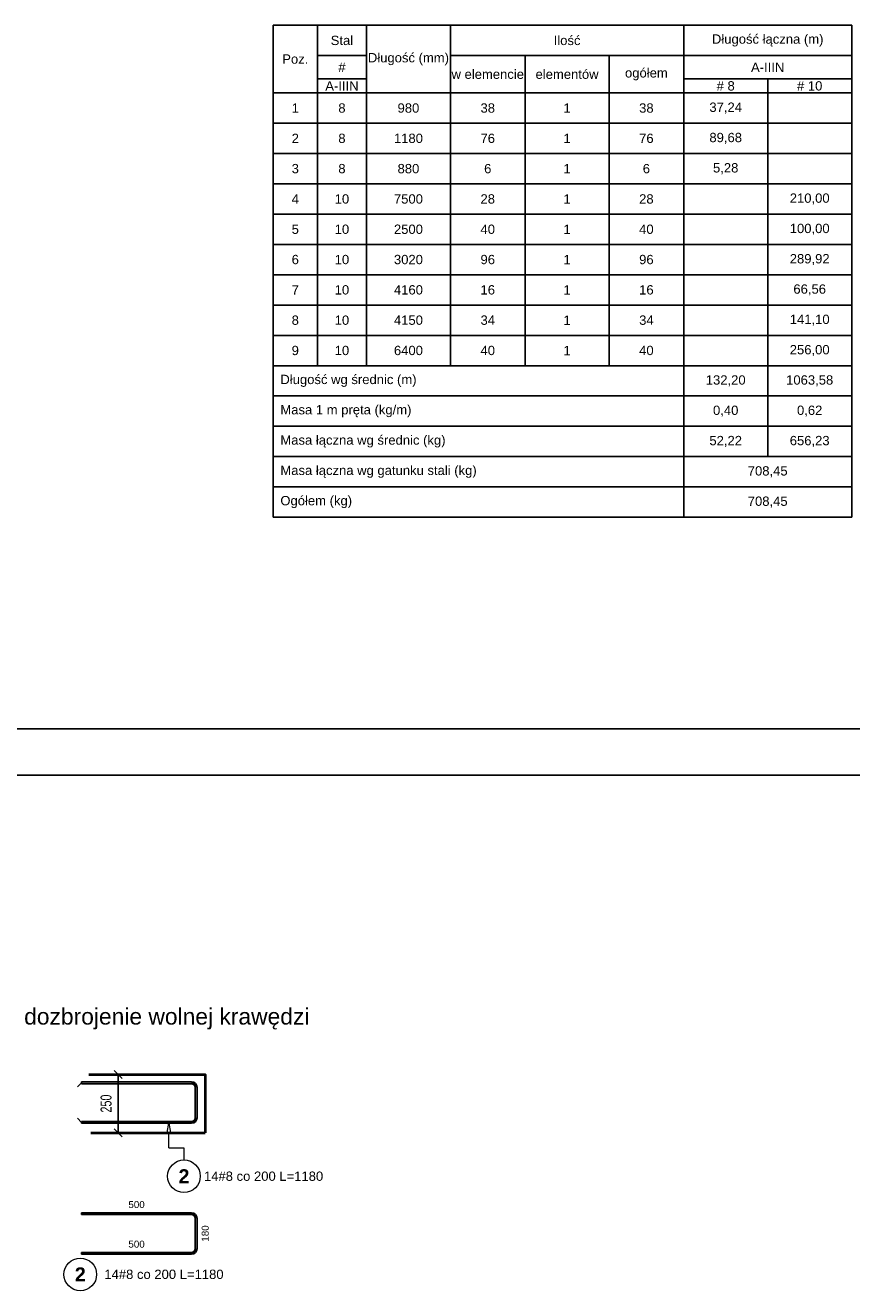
# Model space of a CAD drawing. Extents: x -1474 to 392745, y -90813 to 75879.
# Tile 9 of 9: x 389203 to 392745, y -86164 to -80736. Entities that reach past the tile are written whole.
import ezdxf

# ---------------------------------------------------------------- set-up
doc = ezdxf.new("R2010")
doc.units = 0
doc.header["$LTSCALE"] = 10
doc.header["$MEASUREMENT"] = 0
for name, color, linetype, lineweight in [('P-Opis', 1, 'Continuous', 18), ('P-Wymiar', 254, 'Continuous', 9), ('RCAD_deskowanie', 3, 'Continuous', 40)]:
    doc.layers.add(name, color=color, linetype=linetype, lineweight=lineweight)
for name, color, linetype in [('RCAD_kształt pręta', 7, 'Continuous'), ('RCAD_opis kształtu pręta', 7, 'Continuous'), ('RCAD_pręt wyrzucony', 130, 'Continuous'), ('RCAD_tabele zbrojenia', 7, 'Continuous')]:
    doc.layers.add(name, color=color, linetype=linetype)
doc.styles.add('_Fd Opis', font='arial.ttf')
doc.styles.add('ROMANS', font='arial.ttf', dxfattribs={"width": 0.7})
doc.styles.add('style1', font='arial.ttf')
doc.styles.add('style2', font='arial.ttf', dxfattribs={"height": 40})
doc.styles.add('style3', font='arialbd.ttf')
doc.dimstyles.new('A25', dxfattribs={"dimscale": 27, "dimtxt": 1.75, "dimasz": 0.05, "dimexe": 0, "dimexo": 0, "dimgap": 1, "dimtad": 1, "dimdec": 4, "dimrnd": 1, "dimdsep": 46, "dimtxsty": 'ROMANS', "dimblk": '[[[[[[[[', "dimcen": 2, "dimdle": 2, "dimse1": 1, "dimse2": 1, "dimclrd": 256, "dimclrt": 1, "dimadec": 0, "dimazin": 0, "dimtfac": 1, "dimtdec": 4, "dimtix": 1, "dimtmove": 2, "dimatfit": 3, "dimldrblk": '[[[[[[[[', "dimfxl": 0, "dimtvp": 0.6, "dimtolj": 1, "dimlwd": -1, "dimarcsym": 0})

# ---------------------------------------------------------------- blocks, each defined once
blk = doc.blocks.new('[[[[[[[[')
at = {"layer": 'P-Wymiar'}
for p, q in [((-12.7, -12.7), (12.7, 12.7)), ((0, 0), (-4.6, 0)), ((0, 18), (0, -18))]:
    blk.add_line(p, q, dxfattribs=at)
blk = doc.blocks.new('*D146')
at = {"layer": 'Defpoints', "color": 0, "transparency": 16777216}
for p in [(389600.2, -85235.9), (389634.5, -85235.9), (389634.5, -85485.9)]:
    blk.add_point(p, dxfattribs=at)
at = {"layer": 'RCAD_opis kształtu pręta', "transparency": 16777216}
blk.add_line((389600.2, -85484.5), (389600.2, -85237.2), dxfattribs=at)
at = {"layer": 'RCAD_opis kształtu pręta', "transparency": 16777216, "xscale": 1.35, "yscale": 1.35, "zscale": 1.35}
for p, rotation in [((389600.2, -85235.9), 90), ((389600.2, -85485.9), 270)]:
    blk.add_blockref('[[[[[[[[', p, dxfattribs=dict(at, rotation=rotation))
at = {"layer": 'RCAD_opis kształtu pręta', "color": 1, "transparency": 16777216, "insert": (389549, -85360.9), "char_height": 47.25, "attachment_point": 5, "rotation": 90, "style": 'ROMANS', "bg_fill": 3, "box_fill_scale": 1.25, "bg_fill_color": 256, "bg_fill_true_color": 13158600, "bg_fill_transparency": 0}
blk.add_mtext('\\A1;250', dxfattribs=at)

msp = doc.modelspace()

# ---------------------------------------------------------------- hatches: boundary and pattern name
at = {"layer": 'RCAD_kształt pręta'}
h = msp.add_hatch(color=4, dxfattribs=at)
edge = h.paths.add_edge_path(flags=0)
edge.add_line((389939.02849, -85291.93368), (389931.02849, -85291.93368))
edge.add_arc((389915.02849, -85291.93368), 16, 0, 90)
edge.add_line((389915.02849, -85275.93368), (389915.02849, -85267.93368))
edge.add_arc((389915.02849, -85291.93368), 24, 360, 450, ccw=False)
msp.add_hatch(color=4, dxfattribs=at).paths.add_polyline_path([(389931.02849, -85291.93368), (389939.02849, -85291.93368), (389939.02849, -85421.6314), (389931.02849, -85421.6314)], flags=0)
h = msp.add_hatch(color=4, dxfattribs=at)
edge = h.paths.add_edge_path(flags=0)
edge.add_line((389915.02849, -85445.6314), (389915.02849, -85437.6314))
edge.add_arc((389915.02849, -85421.6314), 16, -90, 0)
edge.add_line((389931.02849, -85421.6314), (389939.02849, -85421.6314))
edge.add_arc((389915.02849, -85421.6314), 24, 270, 360, ccw=False)
at = {"layer": 'RCAD_pręt wyrzucony'}
for points in [[(389444.02849, -85837.41057), (389444.02849, -85829.41057), (389915.02849, -85829.41057), (389915.02849, -85837.41057)], [(389931.02849, -85853.41057), (389939.02849, -85853.41057), (389939.02849, -85983.1083), (389931.02849, -85983.1083)], [(389915.02849, -85999.1083), (389915.02849, -86007.1083), (389444.02849, -86007.1083), (389444.02849, -85999.1083)]]:
    msp.add_hatch(color=4, dxfattribs=at).paths.add_polyline_path(points, flags=0)
h = msp.add_hatch(color=4, dxfattribs=at)
edge = h.paths.add_edge_path(flags=0)
edge.add_line((389939.02849, -85853.41057), (389931.02849, -85853.41057))
edge.add_arc((389915.02849, -85853.41057), 16, 0, 90)
edge.add_line((389915.02849, -85837.41057), (389915.02849, -85829.41057))
edge.add_arc((389915.02849, -85853.41057), 24, 360, 450, ccw=False)
h = msp.add_hatch(color=4, dxfattribs=at)
edge = h.paths.add_edge_path(flags=0)
edge.add_line((389915.02849, -86007.1083), (389915.02849, -85999.1083))
edge.add_arc((389915.02849, -85983.1083), 16, -90, 0)
edge.add_line((389931.02849, -85983.1083), (389939.02849, -85983.1083))
edge.add_arc((389915.02849, -85983.1083), 24, 270, 360, ccw=False)

# ---------------------------------------------------------------- linework, layer by layer
at = {"layer": 'Defpoints', "color": 21}
for p in [(240787.61674, -83752.93326), (233908.73882, -83752.93326), (247163.76286, -83752.93326), (240284.88493, -83752.93326), (278667.88915, -83752.93326), (271789.01122, -83752.93326), (285044.03526, -83752.93326), (278165.15734, -83752.93326), (240841.65043, -83952.93326), (233962.7725, -83952.93326), (247217.79654, -83952.93326), (240338.91861, -83952.93326), (278721.92283, -83952.93326), (271843.0449, -83952.93326), (285098.06894, -83952.93326), (278219.19102, -83952.93326)]:
    msp.add_xline(p, (1, 0), dxfattribs=at)
at = {"layer": 'RCAD_deskowanie'}
for points in [[(389475.06494, -85235.85886), (389974.08275, -85235.85886), (389974.08275, -85485.85886)], [(389484.18059, -85485.85886), (389974.08275, -85485.85886)]]:
    msp.add_lwpolyline(points, dxfattribs=at)
at = {"layer": 'RCAD_kształt pręta', "color": 4}
for p, q in [((389444.02849, -85267.93368), (389444.02849, -85275.93368)), ((389931.02849, -85291.93368), (389931.02849, -85421.6314)), ((389939.02849, -85291.93368), (389939.02849, -85421.6314)), ((389444.02849, -85445.6314), (389444.02849, -85437.6314))]:
    msp.add_line(p, q, dxfattribs=at)
at = {"layer": 'RCAD_kształt pręta', "color": 2, "lineweight": 5}
for p, q in [((389444.02849, -85271.93368), (389426.52849, -85289.43368)), ((389444.02849, -85441.6314), (389426.52849, -85424.1314))]:
    msp.add_line(p, q, dxfattribs=at)
at = {"layer": 'RCAD_kształt pręta', "color": 4}
for centre, radius, start, end in [((389915.02849, -85291.93368), 24, 360, 90), ((389915.02849, -85291.93368), 16, 0, 90), ((389915.02849, -85421.6314), 16, 270, 360), ((389915.02849, -85421.6314), 24, 270, 0)]:
    msp.add_arc(centre, radius, start, end, dxfattribs=at)
at = {"layer": 'RCAD_opis kształtu pręta', "color": 8, "lineweight": 0}
for p, q in [((389811.20568, -85485.6314), (389817.87235, -85445.6314)), ((389811.20568, -85485.6314), (389824.53901, -85485.6314)), ((389817.87235, -85445.6314), (389824.53901, -85485.6314)), ((389817.87235, -85550.16859), (389817.87235, -85485.6314)), ((389817.87235, -85550.16859), (389882.87235, -85550.16859)), ((389882.87235, -85550.16859), (389882.87235, -85602.7066))]:
    msp.add_line(p, q, dxfattribs=at)
msp.add_circle((389882.87235, -85672.7066), 70, dxfattribs=at)
at = {"layer": 'RCAD_pręt wyrzucony', "color": 4}
for p, q in [((389444.02849, -85829.41057), (389915.02849, -85829.41057)), ((389444.02849, -85829.41057), (389444.02849, -85837.41057)), ((389444.02849, -85837.41057), (389915.02849, -85837.41057)), ((389931.02849, -85853.41057), (389931.02849, -85983.1083)), ((389939.02849, -85853.41057), (389939.02849, -85983.1083)), ((389915.02849, -85999.1083), (389444.02849, -85999.1083)), ((389444.02849, -86007.1083), (389444.02849, -85999.1083)), ((389915.02849, -86007.1083), (389444.02849, -86007.1083))]:
    msp.add_line(p, q, dxfattribs=at)
at = {"layer": 'RCAD_pręt wyrzucony', "color": 8, "lineweight": 0}
msp.add_circle((389438.40977, -86093.58628), 70, dxfattribs=at)
at = {"layer": 'RCAD_pręt wyrzucony', "color": 4}
for centre, radius, start, end in [((389915.02849, -85853.41057), 24, 360, 90), ((389915.02849, -85853.41057), 16, 0, 90), ((389915.02849, -85983.1083), 16, 270, 360), ((389915.02849, -85983.1083), 24, 270, 0)]:
    msp.add_arc(centre, radius, start, end, dxfattribs=at)
at = {"layer": 'RCAD_tabele zbrojenia', "color": 242}
for p, q in [((390264.96005, -80735.73019), (392744.96005, -80735.73019)), ((390264.96005, -82845.73019), (390264.96005, -80735.73019)), ((390264.96005, -80735.73019), (390454.96005, -80735.73019)), ((390264.96005, -81025.73019), (390264.96005, -80735.73019)), ((390454.96005, -80735.73019), (390454.96005, -81025.73019)), ((390454.96005, -80735.73019), (390664.96005, -80735.73019)), ((390454.96005, -80865.73019), (390454.96005, -80735.73019)), ((390664.96005, -80735.73019), (391024.96005, -80735.73019)), ((390664.96005, -81025.73019), (390664.96005, -80735.73019)), ((390664.96005, -80735.73019), (390664.96005, -80865.73019)), ((391024.96005, -80735.73019), (391024.96005, -81025.73019)), ((391024.96005, -80735.73019), (392024.96005, -80735.73019)), ((391024.96005, -80865.73019), (391024.96005, -80735.73019)), ((392024.96005, -80735.73019), (392024.96005, -80865.73019)), ((392024.96005, -80735.73019), (392744.96005, -80735.73019)), ((392024.96005, -80865.73019), (392024.96005, -80735.73019)), ((392744.96005, -80735.73019), (392744.96005, -82845.73019)), ((392744.96005, -80735.73019), (392744.96005, -80865.73019)), ((390664.96005, -80865.73019), (390454.96005, -80865.73019)), ((390454.96005, -80865.73019), (390664.96005, -80865.73019)), ((390454.96005, -80965.73019), (390454.96005, -80865.73019)), ((390664.96005, -80865.73019), (390664.96005, -80965.73019)), ((392024.96005, -80865.73019), (391024.96005, -80865.73019)), ((391024.96005, -80865.73019), (391344.96005, -80865.73019)), ((391024.96005, -81025.73019), (391024.96005, -80865.73019)), ((391344.96005, -80865.73019), (391704.96005, -80865.73019)), ((391344.96005, -81025.73019), (391344.96005, -80865.73019)), ((391344.96005, -80865.73019), (391344.96005, -81025.73019)), ((391704.96005, -80865.73019), (392024.96005, -80865.73019)), ((391704.96005, -81025.73019), (391704.96005, -80865.73019)), ((391704.96005, -80865.73019), (391704.96005, -81025.73019)), ((392024.96005, -80865.73019), (392024.96005, -81025.73019)), ((392744.96005, -80865.73019), (392024.96005, -80865.73019)), ((392024.96005, -80865.73019), (392744.96005, -80865.73019)), ((392024.96005, -80965.73019), (392024.96005, -80865.73019)), ((392744.96005, -80865.73019), (392744.96005, -80965.73019)), ((390664.96005, -80965.73019), (390454.96005, -80965.73019)), ((390454.96005, -80965.73019), (390664.96005, -80965.73019)), ((390454.96005, -81025.73019), (390454.96005, -80965.73019)), ((390664.96005, -80965.73019), (390664.96005, -81025.73019)), ((392744.96005, -80965.73019), (392024.96005, -80965.73019)), ((392024.96005, -80965.73019), (392384.96005, -80965.73019)), ((392024.96005, -81025.73019), (392024.96005, -80965.73019)), ((392384.96005, -80965.73019), (392384.96005, -81025.73019)), ((392384.96005, -80965.73019), (392744.96005, -80965.73019)), ((392384.96005, -81025.73019), (392384.96005, -80965.73019)), ((392744.96005, -80965.73019), (392744.96005, -81025.73019)), ((390454.96005, -81025.73019), (390264.96005, -81025.73019)), ((390264.96005, -81025.73019), (390454.96005, -81025.73019)), ((390264.96005, -81155.73019), (390264.96005, -81025.73019)), ((390664.96005, -81025.73019), (390454.96005, -81025.73019)), ((390454.96005, -81025.73019), (390454.96005, -81155.73019)), ((390454.96005, -81025.73019), (390664.96005, -81025.73019)), ((390454.96005, -81155.73019), (390454.96005, -81025.73019)), ((391024.96005, -81025.73019), (390664.96005, -81025.73019)), ((390664.96005, -81025.73019), (390664.96005, -81155.73019)), ((390664.96005, -81025.73019), (391024.96005, -81025.73019)), ((390664.96005, -81155.73019), (390664.96005, -81025.73019)), ((391344.96005, -81025.73019), (391024.96005, -81025.73019)), ((391024.96005, -81025.73019), (391024.96005, -81155.73019)), ((391024.96005, -81025.73019), (391344.96005, -81025.73019)), ((391024.96005, -81155.73019), (391024.96005, -81025.73019)), ((391704.96005, -81025.73019), (391344.96005, -81025.73019)), ((391344.96005, -81025.73019), (391344.96005, -81155.73019)), ((391344.96005, -81025.73019), (391704.96005, -81025.73019)), ((391344.96005, -81155.73019), (391344.96005, -81025.73019)), ((392024.96005, -81025.73019), (391704.96005, -81025.73019)), ((391704.96005, -81025.73019), (391704.96005, -81155.73019)), ((391704.96005, -81025.73019), (392024.96005, -81025.73019)), ((391704.96005, -81155.73019), (391704.96005, -81025.73019)), ((392384.96005, -81025.73019), (392024.96005, -81025.73019)), ((392024.96005, -81025.73019), (392024.96005, -81155.73019)), ((392024.96005, -81025.73019), (392384.96005, -81025.73019)), ((392024.96005, -81155.73019), (392024.96005, -81025.73019)), ((392744.96005, -81025.73019), (392384.96005, -81025.73019)), ((392384.96005, -81025.73019), (392384.96005, -81155.73019)), ((392384.96005, -81025.73019), (392744.96005, -81025.73019)), ((392384.96005, -81155.73019), (392384.96005, -81025.73019)), ((392744.96005, -81025.73019), (392744.96005, -81155.73019)), ((390454.96005, -81155.73019), (390264.96005, -81155.73019)), ((390264.96005, -81155.73019), (390454.96005, -81155.73019)), ((390264.96005, -81285.73019), (390264.96005, -81155.73019)), ((390664.96005, -81155.73019), (390454.96005, -81155.73019)), ((390454.96005, -81155.73019), (390454.96005, -81285.73019)), ((390454.96005, -81155.73019), (390664.96005, -81155.73019)), ((390454.96005, -81285.73019), (390454.96005, -81155.73019)), ((391024.96005, -81155.73019), (390664.96005, -81155.73019)), ((390664.96005, -81155.73019), (390664.96005, -81285.73019)), ((390664.96005, -81155.73019), (391024.96005, -81155.73019)), ((390664.96005, -81285.73019), (390664.96005, -81155.73019)), ((391344.96005, -81155.73019), (391024.96005, -81155.73019)), ((391024.96005, -81155.73019), (391024.96005, -81285.73019)), ((391024.96005, -81155.73019), (391344.96005, -81155.73019)), ((391024.96005, -81285.73019), (391024.96005, -81155.73019)), ((391704.96005, -81155.73019), (391344.96005, -81155.73019)), ((391344.96005, -81155.73019), (391344.96005, -81285.73019)), ((391344.96005, -81155.73019), (391704.96005, -81155.73019)), ((391344.96005, -81285.73019), (391344.96005, -81155.73019)), ((392024.96005, -81155.73019), (391704.96005, -81155.73019)), ((391704.96005, -81155.73019), (391704.96005, -81285.73019)), ((391704.96005, -81155.73019), (392024.96005, -81155.73019)), ((391704.96005, -81285.73019), (391704.96005, -81155.73019)), ((392384.96005, -81155.73019), (392024.96005, -81155.73019)), ((392024.96005, -81155.73019), (392024.96005, -81285.73019)), ((392024.96005, -81155.73019), (392384.96005, -81155.73019)), ((392024.96005, -81285.73019), (392024.96005, -81155.73019)), ((392744.96005, -81155.73019), (392384.96005, -81155.73019)), ((392384.96005, -81155.73019), (392384.96005, -81285.73019)), ((392384.96005, -81155.73019), (392744.96005, -81155.73019)), ((392384.96005, -81285.73019), (392384.96005, -81155.73019)), ((392744.96005, -81155.73019), (392744.96005, -81285.73019)), ((390454.96005, -81285.73019), (390264.96005, -81285.73019)), ((390264.96005, -81285.73019), (390454.96005, -81285.73019)), ((390264.96005, -81415.73019), (390264.96005, -81285.73019)), ((390664.96005, -81285.73019), (390454.96005, -81285.73019)), ((390454.96005, -81285.73019), (390454.96005, -81415.73019)), ((390454.96005, -81285.73019), (390664.96005, -81285.73019)), ((390454.96005, -81415.73019), (390454.96005, -81285.73019)), ((391024.96005, -81285.73019), (390664.96005, -81285.73019)), ((390664.96005, -81285.73019), (390664.96005, -81415.73019)), ((390664.96005, -81285.73019), (391024.96005, -81285.73019)), ((390664.96005, -81415.73019), (390664.96005, -81285.73019)), ((391344.96005, -81285.73019), (391024.96005, -81285.73019)), ((391024.96005, -81285.73019), (391024.96005, -81415.73019)), ((391024.96005, -81285.73019), (391344.96005, -81285.73019)), ((391024.96005, -81415.73019), (391024.96005, -81285.73019)), ((391704.96005, -81285.73019), (391344.96005, -81285.73019)), ((391344.96005, -81285.73019), (391344.96005, -81415.73019)), ((391344.96005, -81285.73019), (391704.96005, -81285.73019)), ((391344.96005, -81415.73019), (391344.96005, -81285.73019)), ((392024.96005, -81285.73019), (391704.96005, -81285.73019)), ((391704.96005, -81285.73019), (391704.96005, -81415.73019)), ((391704.96005, -81285.73019), (392024.96005, -81285.73019)), ((391704.96005, -81415.73019), (391704.96005, -81285.73019)), ((392384.96005, -81285.73019), (392024.96005, -81285.73019)), ((392024.96005, -81285.73019), (392024.96005, -81415.73019)), ((392024.96005, -81285.73019), (392384.96005, -81285.73019)), ((392024.96005, -81415.73019), (392024.96005, -81285.73019)), ((392744.96005, -81285.73019), (392384.96005, -81285.73019)), ((392384.96005, -81285.73019), (392384.96005, -81415.73019)), ((392384.96005, -81285.73019), (392744.96005, -81285.73019)), ((392384.96005, -81415.73019), (392384.96005, -81285.73019)), ((392744.96005, -81285.73019), (392744.96005, -81415.73019)), ((390454.96005, -81415.73019), (390264.96005, -81415.73019)), ((390264.96005, -81415.73019), (390454.96005, -81415.73019)), ((390264.96005, -81545.73019), (390264.96005, -81415.73019)), ((390664.96005, -81415.73019), (390454.96005, -81415.73019)), ((390454.96005, -81415.73019), (390454.96005, -81545.73019)), ((390454.96005, -81415.73019), (390664.96005, -81415.73019)), ((390454.96005, -81545.73019), (390454.96005, -81415.73019)), ((391024.96005, -81415.73019), (390664.96005, -81415.73019)), ((390664.96005, -81415.73019), (390664.96005, -81545.73019)), ((390664.96005, -81415.73019), (391024.96005, -81415.73019)), ((390664.96005, -81545.73019), (390664.96005, -81415.73019)), ((391344.96005, -81415.73019), (391024.96005, -81415.73019)), ((391024.96005, -81415.73019), (391024.96005, -81545.73019)), ((391024.96005, -81415.73019), (391344.96005, -81415.73019)), ((391024.96005, -81545.73019), (391024.96005, -81415.73019)), ((391704.96005, -81415.73019), (391344.96005, -81415.73019)), ((391344.96005, -81415.73019), (391344.96005, -81545.73019)), ((391344.96005, -81415.73019), (391704.96005, -81415.73019)), ((391344.96005, -81545.73019), (391344.96005, -81415.73019)), ((392024.96005, -81415.73019), (391704.96005, -81415.73019)), ((391704.96005, -81415.73019), (391704.96005, -81545.73019)), ((391704.96005, -81415.73019), (392024.96005, -81415.73019)), ((391704.96005, -81545.73019), (391704.96005, -81415.73019)), ((392384.96005, -81415.73019), (392024.96005, -81415.73019)), ((392024.96005, -81415.73019), (392024.96005, -81545.73019)), ((392024.96005, -81415.73019), (392384.96005, -81415.73019)), ((392024.96005, -81545.73019), (392024.96005, -81415.73019)), ((392744.96005, -81415.73019), (392384.96005, -81415.73019)), ((392384.96005, -81415.73019), (392384.96005, -81545.73019)), ((392384.96005, -81415.73019), (392744.96005, -81415.73019)), ((392384.96005, -81545.73019), (392384.96005, -81415.73019)), ((392744.96005, -81415.73019), (392744.96005, -81545.73019)), ((390454.96005, -81545.73019), (390264.96005, -81545.73019)), ((390264.96005, -81545.73019), (390454.96005, -81545.73019)), ((390264.96005, -81675.73019), (390264.96005, -81545.73019)), ((390664.96005, -81545.73019), (390454.96005, -81545.73019)), ((390454.96005, -81545.73019), (390454.96005, -81675.73019)), ((390454.96005, -81545.73019), (390664.96005, -81545.73019)), ((390454.96005, -81675.73019), (390454.96005, -81545.73019)), ((391024.96005, -81545.73019), (390664.96005, -81545.73019)), ((390664.96005, -81545.73019), (390664.96005, -81675.73019)), ((390664.96005, -81545.73019), (391024.96005, -81545.73019)), ((390664.96005, -81675.73019), (390664.96005, -81545.73019)), ((391344.96005, -81545.73019), (391024.96005, -81545.73019)), ((391024.96005, -81545.73019), (391024.96005, -81675.73019)), ((391024.96005, -81545.73019), (391344.96005, -81545.73019)), ((391024.96005, -81675.73019), (391024.96005, -81545.73019)), ((391704.96005, -81545.73019), (391344.96005, -81545.73019)), ((391344.96005, -81545.73019), (391344.96005, -81675.73019)), ((391344.96005, -81545.73019), (391704.96005, -81545.73019)), ((391344.96005, -81675.73019), (391344.96005, -81545.73019)), ((392024.96005, -81545.73019), (391704.96005, -81545.73019)), ((391704.96005, -81545.73019), (391704.96005, -81675.73019)), ((391704.96005, -81545.73019), (392024.96005, -81545.73019)), ((391704.96005, -81675.73019), (391704.96005, -81545.73019)), ((392384.96005, -81545.73019), (392024.96005, -81545.73019)), ((392024.96005, -81545.73019), (392024.96005, -81675.73019)), ((392024.96005, -81545.73019), (392384.96005, -81545.73019)), ((392024.96005, -81675.73019), (392024.96005, -81545.73019)), ((392744.96005, -81545.73019), (392384.96005, -81545.73019)), ((392384.96005, -81545.73019), (392384.96005, -81675.73019)), ((392384.96005, -81545.73019), (392744.96005, -81545.73019)), ((392384.96005, -81675.73019), (392384.96005, -81545.73019)), ((392744.96005, -81545.73019), (392744.96005, -81675.73019)), ((390454.96005, -81675.73019), (390264.96005, -81675.73019)), ((390264.96005, -81675.73019), (390454.96005, -81675.73019)), ((390264.96005, -81805.73019), (390264.96005, -81675.73019)), ((390664.96005, -81675.73019), (390454.96005, -81675.73019)), ((390454.96005, -81675.73019), (390454.96005, -81805.73019)), ((390454.96005, -81675.73019), (390664.96005, -81675.73019)), ((390454.96005, -81805.73019), (390454.96005, -81675.73019)), ((391024.96005, -81675.73019), (390664.96005, -81675.73019)), ((390664.96005, -81675.73019), (390664.96005, -81805.73019)), ((390664.96005, -81675.73019), (391024.96005, -81675.73019)), ((390664.96005, -81805.73019), (390664.96005, -81675.73019)), ((391344.96005, -81675.73019), (391024.96005, -81675.73019)), ((391024.96005, -81675.73019), (391024.96005, -81805.73019)), ((391024.96005, -81675.73019), (391344.96005, -81675.73019)), ((391024.96005, -81805.73019), (391024.96005, -81675.73019)), ((391704.96005, -81675.73019), (391344.96005, -81675.73019)), ((391344.96005, -81675.73019), (391344.96005, -81805.73019)), ((391344.96005, -81675.73019), (391704.96005, -81675.73019)), ((391344.96005, -81805.73019), (391344.96005, -81675.73019)), ((392024.96005, -81675.73019), (391704.96005, -81675.73019)), ((391704.96005, -81675.73019), (391704.96005, -81805.73019)), ((391704.96005, -81675.73019), (392024.96005, -81675.73019)), ((391704.96005, -81805.73019), (391704.96005, -81675.73019)), ((392384.96005, -81675.73019), (392024.96005, -81675.73019)), ((392024.96005, -81675.73019), (392024.96005, -81805.73019)), ((392024.96005, -81675.73019), (392384.96005, -81675.73019)), ((392024.96005, -81805.73019), (392024.96005, -81675.73019)), ((392744.96005, -81675.73019), (392384.96005, -81675.73019)), ((392384.96005, -81675.73019), (392384.96005, -81805.73019)), ((392384.96005, -81675.73019), (392744.96005, -81675.73019)), ((392384.96005, -81805.73019), (392384.96005, -81675.73019)), ((392744.96005, -81675.73019), (392744.96005, -81805.73019)), ((390454.96005, -81805.73019), (390264.96005, -81805.73019)), ((390264.96005, -81805.73019), (390454.96005, -81805.73019)), ((390264.96005, -81935.73019), (390264.96005, -81805.73019)), ((390664.96005, -81805.73019), (390454.96005, -81805.73019)), ((390454.96005, -81805.73019), (390454.96005, -81935.73019)), ((390454.96005, -81805.73019), (390664.96005, -81805.73019)), ((390454.96005, -81935.73019), (390454.96005, -81805.73019)), ((391024.96005, -81805.73019), (390664.96005, -81805.73019)), ((390664.96005, -81805.73019), (390664.96005, -81935.73019)), ((390664.96005, -81805.73019), (391024.96005, -81805.73019)), ((390664.96005, -81935.73019), (390664.96005, -81805.73019)), ((391344.96005, -81805.73019), (391024.96005, -81805.73019)), ((391024.96005, -81805.73019), (391024.96005, -81935.73019)), ((391024.96005, -81805.73019), (391344.96005, -81805.73019)), ((391024.96005, -81935.73019), (391024.96005, -81805.73019)), ((391704.96005, -81805.73019), (391344.96005, -81805.73019)), ((391344.96005, -81805.73019), (391344.96005, -81935.73019)), ((391344.96005, -81805.73019), (391704.96005, -81805.73019)), ((391344.96005, -81935.73019), (391344.96005, -81805.73019)), ((392024.96005, -81805.73019), (391704.96005, -81805.73019)), ((391704.96005, -81805.73019), (391704.96005, -81935.73019)), ((391704.96005, -81805.73019), (392024.96005, -81805.73019)), ((391704.96005, -81935.73019), (391704.96005, -81805.73019)), ((392384.96005, -81805.73019), (392024.96005, -81805.73019)), ((392024.96005, -81805.73019), (392024.96005, -81935.73019)), ((392024.96005, -81805.73019), (392384.96005, -81805.73019)), ((392024.96005, -81935.73019), (392024.96005, -81805.73019)), ((392744.96005, -81805.73019), (392384.96005, -81805.73019)), ((392384.96005, -81805.73019), (392384.96005, -81935.73019)), ((392384.96005, -81805.73019), (392744.96005, -81805.73019)), ((392384.96005, -81935.73019), (392384.96005, -81805.73019)), ((392744.96005, -81805.73019), (392744.96005, -81935.73019)), ((390454.96005, -81935.73019), (390264.96005, -81935.73019)), ((390264.96005, -81935.73019), (390454.96005, -81935.73019)), ((390264.96005, -82065.73019), (390264.96005, -81935.73019)), ((390664.96005, -81935.73019), (390454.96005, -81935.73019)), ((390454.96005, -81935.73019), (390454.96005, -82065.73019)), ((390454.96005, -81935.73019), (390664.96005, -81935.73019)), ((390454.96005, -82065.73019), (390454.96005, -81935.73019)), ((391024.96005, -81935.73019), (390664.96005, -81935.73019)), ((390664.96005, -81935.73019), (390664.96005, -82065.73019)), ((390664.96005, -81935.73019), (391024.96005, -81935.73019)), ((390664.96005, -82065.73019), (390664.96005, -81935.73019)), ((391344.96005, -81935.73019), (391024.96005, -81935.73019)), ((391024.96005, -81935.73019), (391024.96005, -82065.73019)), ((391024.96005, -81935.73019), (391344.96005, -81935.73019)), ((391024.96005, -82065.73019), (391024.96005, -81935.73019)), ((391704.96005, -81935.73019), (391344.96005, -81935.73019)), ((391344.96005, -81935.73019), (391344.96005, -82065.73019)), ((391344.96005, -81935.73019), (391704.96005, -81935.73019)), ((391344.96005, -82065.73019), (391344.96005, -81935.73019)), ((392024.96005, -81935.73019), (391704.96005, -81935.73019)), ((391704.96005, -81935.73019), (391704.96005, -82065.73019)), ((391704.96005, -81935.73019), (392024.96005, -81935.73019)), ((391704.96005, -82065.73019), (391704.96005, -81935.73019)), ((392384.96005, -81935.73019), (392024.96005, -81935.73019)), ((392024.96005, -81935.73019), (392024.96005, -82065.73019)), ((392024.96005, -81935.73019), (392384.96005, -81935.73019)), ((392024.96005, -82065.73019), (392024.96005, -81935.73019)), ((392744.96005, -81935.73019), (392384.96005, -81935.73019)), ((392384.96005, -81935.73019), (392384.96005, -82065.73019)), ((392384.96005, -81935.73019), (392744.96005, -81935.73019)), ((392384.96005, -82065.73019), (392384.96005, -81935.73019)), ((392744.96005, -81935.73019), (392744.96005, -82065.73019)), ((390454.96005, -82065.73019), (390264.96005, -82065.73019)), ((390264.96005, -82065.73019), (390454.96005, -82065.73019)), ((390264.96005, -82195.73019), (390264.96005, -82065.73019)), ((390664.96005, -82065.73019), (390454.96005, -82065.73019)), ((390454.96005, -82065.73019), (390454.96005, -82195.73019)), ((390454.96005, -82065.73019), (390664.96005, -82065.73019)), ((390454.96005, -82195.73019), (390454.96005, -82065.73019)), ((391024.96005, -82065.73019), (390664.96005, -82065.73019)), ((390664.96005, -82065.73019), (390664.96005, -82195.73019)), ((390664.96005, -82065.73019), (391024.96005, -82065.73019)), ((390664.96005, -82195.73019), (390664.96005, -82065.73019)), ((391344.96005, -82065.73019), (391024.96005, -82065.73019)), ((391024.96005, -82065.73019), (391024.96005, -82195.73019)), ((391024.96005, -82065.73019), (391344.96005, -82065.73019)), ((391024.96005, -82195.73019), (391024.96005, -82065.73019)), ((391704.96005, -82065.73019), (391344.96005, -82065.73019)), ((391344.96005, -82065.73019), (391344.96005, -82195.73019)), ((391344.96005, -82065.73019), (391704.96005, -82065.73019)), ((391344.96005, -82195.73019), (391344.96005, -82065.73019)), ((392024.96005, -82065.73019), (391704.96005, -82065.73019)), ((391704.96005, -82065.73019), (391704.96005, -82195.73019)), ((391704.96005, -82065.73019), (392024.96005, -82065.73019)), ((391704.96005, -82195.73019), (391704.96005, -82065.73019)), ((392384.96005, -82065.73019), (392024.96005, -82065.73019)), ((392024.96005, -82065.73019), (392024.96005, -82195.73019)), ((392024.96005, -82065.73019), (392384.96005, -82065.73019)), ((392024.96005, -82195.73019), (392024.96005, -82065.73019)), ((392744.96005, -82065.73019), (392384.96005, -82065.73019)), ((392384.96005, -82065.73019), (392384.96005, -82195.73019)), ((392384.96005, -82065.73019), (392744.96005, -82065.73019)), ((392384.96005, -82195.73019), (392384.96005, -82065.73019)), ((392744.96005, -82065.73019), (392744.96005, -82195.73019)), ((390264.96005, -82195.73019), (392024.96005, -82195.73019)), ((390264.96005, -82325.73019), (390264.96005, -82195.73019)), ((390454.96005, -82195.73019), (390264.96005, -82195.73019)), ((390664.96005, -82195.73019), (390454.96005, -82195.73019)), ((391024.96005, -82195.73019), (390664.96005, -82195.73019)), ((391344.96005, -82195.73019), (391024.96005, -82195.73019)), ((391704.96005, -82195.73019), (391344.96005, -82195.73019)), ((392024.96005, -82195.73019), (391704.96005, -82195.73019)), ((392024.96005, -82195.73019), (392024.96005, -82325.73019)), ((392384.96005, -82195.73019), (392024.96005, -82195.73019)), ((392024.96005, -82195.73019), (392384.96005, -82195.73019)), ((392024.96005, -82325.73019), (392024.96005, -82195.73019)), ((392744.96005, -82195.73019), (392384.96005, -82195.73019)), ((392384.96005, -82195.73019), (392384.96005, -82325.73019)), ((392384.96005, -82195.73019), (392744.96005, -82195.73019)), ((392384.96005, -82325.73019), (392384.96005, -82195.73019)), ((392744.96005, -82195.73019), (392744.96005, -82325.73019)), ((390264.96005, -82325.73019), (392024.96005, -82325.73019)), ((390264.96005, -82455.73019), (390264.96005, -82325.73019)), ((392024.96005, -82325.73019), (390264.96005, -82325.73019)), ((392024.96005, -82325.73019), (392024.96005, -82455.73019)), ((392384.96005, -82325.73019), (392024.96005, -82325.73019)), ((392024.96005, -82325.73019), (392384.96005, -82325.73019)), ((392024.96005, -82455.73019), (392024.96005, -82325.73019)), ((392744.96005, -82325.73019), (392384.96005, -82325.73019)), ((392384.96005, -82325.73019), (392384.96005, -82455.73019)), ((392384.96005, -82325.73019), (392744.96005, -82325.73019)), ((392384.96005, -82455.73019), (392384.96005, -82325.73019)), ((392744.96005, -82325.73019), (392744.96005, -82455.73019)), ((390264.96005, -82455.73019), (392024.96005, -82455.73019)), ((390264.96005, -82585.73019), (390264.96005, -82455.73019)), ((392024.96005, -82455.73019), (390264.96005, -82455.73019)), ((392024.96005, -82455.73019), (392024.96005, -82585.73019)), ((392384.96005, -82455.73019), (392024.96005, -82455.73019)), ((392024.96005, -82455.73019), (392384.96005, -82455.73019)), ((392024.96005, -82585.73019), (392024.96005, -82455.73019)), ((392744.96005, -82455.73019), (392384.96005, -82455.73019)), ((392384.96005, -82455.73019), (392384.96005, -82585.73019)), ((392384.96005, -82455.73019), (392744.96005, -82455.73019)), ((392384.96005, -82585.73019), (392384.96005, -82455.73019)), ((392744.96005, -82455.73019), (392744.96005, -82585.73019)), ((390264.96005, -82585.73019), (392024.96005, -82585.73019)), ((390264.96005, -82715.73019), (390264.96005, -82585.73019)), ((392024.96005, -82585.73019), (390264.96005, -82585.73019)), ((392024.96005, -82585.73019), (392024.96005, -82715.73019)), ((392024.96005, -82585.73019), (392744.96005, -82585.73019)), ((392024.96005, -82715.73019), (392024.96005, -82585.73019)), ((392384.96005, -82585.73019), (392024.96005, -82585.73019)), ((392744.96005, -82585.73019), (392384.96005, -82585.73019)), ((392744.96005, -82585.73019), (392744.96005, -82715.73019)), ((390264.96005, -82715.73019), (392024.96005, -82715.73019)), ((390264.96005, -82845.73019), (390264.96005, -82715.73019)), ((392024.96005, -82715.73019), (390264.96005, -82715.73019)), ((392024.96005, -82715.73019), (392024.96005, -82845.73019)), ((392744.96005, -82715.73019), (392024.96005, -82715.73019)), ((392024.96005, -82715.73019), (392744.96005, -82715.73019)), ((392024.96005, -82845.73019), (392024.96005, -82715.73019)), ((392744.96005, -82715.73019), (392744.96005, -82845.73019)), ((392744.96005, -82845.73019), (390264.96005, -82845.73019)), ((392024.96005, -82845.73019), (390264.96005, -82845.73019)), ((392744.96005, -82845.73019), (392024.96005, -82845.73019))]:
    msp.add_line(p, q, dxfattribs=at)

# ---------------------------------------------------------------- texts
at = {"layer": 'P-Opis', "insert": (389197.66216, -84952.06942), "char_height": 70, "attachment_point": 1, "style": '_Fd Opis'}
msp.add_mtext('dozbrojenie wolnej krawędzi', dxfattribs=at)
at = {"layer": 'RCAD_opis kształtu pręta', "color": 1, "attachment_point": 5}
for s, insert, char_height, style in [('2', (389882.87235, -85672.7066), 60, 'style3'), ('14#8 co 200 L=1180', (390224.07289, -85672.7066), 40, 'style1')]:
    msp.add_mtext(s, dxfattribs=dict(at, insert=insert, char_height=char_height, style=style))
at = {"layer": 'RCAD_pręt wyrzucony', "color": 1, "attachment_point": 5}
for s, insert, char_height, style in [('500', (389679.52849, -85794.41057), 30, 'style1'), ('500', (389679.52849, -85964.1083), 30, 'style1'), ('2', (389438.40977, -86093.58628), 60, 'style3')]:
    msp.add_mtext(s, dxfattribs=dict(at, insert=insert, char_height=char_height, style=style))
at = {"layer": 'RCAD_pręt wyrzucony', "color": 1, "insert": (389974.02849, -85918.25943), "char_height": 30, "attachment_point": 5, "rotation": 90, "style": 'style1'}
msp.add_mtext('180', dxfattribs=at)
at = {"layer": 'RCAD_pręt wyrzucony', "color": 2, "insert": (389797.01822, -86093.58628), "char_height": 40, "attachment_point": 5, "style": 'style1'}
msp.add_mtext('14#8 co 200 L=1180', dxfattribs=at)
at = {"layer": 'RCAD_tabele zbrojenia', "color": 3, "char_height": 40, "style": 'style2'}
for s, insert, width, attachment_point in [('Stal', (390559.96005, -80800.73019), 210, 5), ('Długość (mm)', (390844.96005, -80880.73019), 360, 5), ('Ilość', (391524.96005, -80800.73019), 1000, 5), ('Długość łączna (m)', (392384.96005, -80800.73019), 720, 5), ('Poz.', (390359.96005, -80880.73019), 190, 5), ('#', (390559.96005, -80915.73019), 210, 5), ('w elemencie', (391184.96005, -80945.73019), 320, 5), ('elementów', (391524.96005, -80945.73019), 360, 5), ('ogółem', (391864.96005, -80945.73019), 320, 5), ('A-IIIN', (392384.96005, -80915.73019), 720, 5), ('A-IIIN', (390559.96005, -80995.73019), 210, 5), ('# 8', (392204.96005, -80995.73019), 360, 5), ('# 10', (392564.96005, -80995.73019), 360, 5), ('  Długość wg średnic (m)', (390264.96005, -82260.73019), 1760, 4), ('  Masa 1 m pręta (kg/m)', (390264.96005, -82390.73019), 1760, 4), ('  Masa łączna wg średnic (kg)', (390264.96005, -82520.73019), 1760, 4), ('  Masa łączna wg gatunku stali (kg)', (390264.96005, -82650.73019), 1760, 4), ('  Ogółem (kg)', (390264.96005, -82780.73019), 1760, 4)]:
    msp.add_mtext(s, dxfattribs=dict(at, insert=insert, width=width, attachment_point=attachment_point))
at = {"layer": 'RCAD_tabele zbrojenia', "color": 2, "char_height": 40, "attachment_point": 5, "style": 'style2'}
for s, insert, width in [('1', (390359.96005, -81090.73019), 190), ('8', (390559.96005, -81090.73019), 210), ('980', (390844.96005, -81090.73019), 360), ('38', (391184.96005, -81090.73019), 320), ('1', (391524.96005, -81090.73019), 360), ('38', (391864.96005, -81090.73019), 320), ('37,24', (392204.96005, -81090.73019), 360), ('2', (390359.96005, -81220.73019), 190), ('8', (390559.96005, -81220.73019), 210), ('1180', (390844.96005, -81220.73019), 360), ('76', (391184.96005, -81220.73019), 320), ('1', (391524.96005, -81220.73019), 360), ('76', (391864.96005, -81220.73019), 320), ('89,68', (392204.96005, -81220.73019), 360), ('3', (390359.96005, -81350.73019), 190), ('8', (390559.96005, -81350.73019), 210), ('880', (390844.96005, -81350.73019), 360), ('6', (391184.96005, -81350.73019), 320), ('1', (391524.96005, -81350.73019), 360), ('6', (391864.96005, -81350.73019), 320), ('5,28', (392204.96005, -81350.73019), 360), ('4', (390359.96005, -81480.73019), 190), ('10', (390559.96005, -81480.73019), 210), ('7500', (390844.96005, -81480.73019), 360), ('28', (391184.96005, -81480.73019), 320), ('1', (391524.96005, -81480.73019), 360), ('28', (391864.96005, -81480.73019), 320), ('210,00', (392564.96005, -81480.73019), 360), ('5', (390359.96005, -81610.73019), 190), ('10', (390559.96005, -81610.73019), 210), ('2500', (390844.96005, -81610.73019), 360), ('40', (391184.96005, -81610.73019), 320), ('1', (391524.96005, -81610.73019), 360), ('40', (391864.96005, -81610.73019), 320), ('100,00', (392564.96005, -81610.73019), 360), ('6', (390359.96005, -81740.73019), 190), ('10', (390559.96005, -81740.73019), 210), ('3020', (390844.96005, -81740.73019), 360), ('96', (391184.96005, -81740.73019), 320), ('1', (391524.96005, -81740.73019), 360), ('96', (391864.96005, -81740.73019), 320), ('289,92', (392564.96005, -81740.73019), 360), ('7', (390359.96005, -81870.73019), 190), ('10', (390559.96005, -81870.73019), 210), ('4160', (390844.96005, -81870.73019), 360), ('16', (391184.96005, -81870.73019), 320), ('1', (391524.96005, -81870.73019), 360), ('16', (391864.96005, -81870.73019), 320), ('66,56', (392564.96005, -81870.73019), 360), ('8', (390359.96005, -82000.73019), 190), ('10', (390559.96005, -82000.73019), 210), ('4150', (390844.96005, -82000.73019), 360), ('34', (391184.96005, -82000.73019), 320), ('1', (391524.96005, -82000.73019), 360), ('34', (391864.96005, -82000.73019), 320), ('141,10', (392564.96005, -82000.73019), 360), ('9', (390359.96005, -82130.73019), 190), ('10', (390559.96005, -82130.73019), 210), ('6400', (390844.96005, -82130.73019), 360), ('40', (391184.96005, -82130.73019), 320), ('1', (391524.96005, -82130.73019), 360), ('40', (391864.96005, -82130.73019), 320), ('256,00', (392564.96005, -82130.73019), 360), ('132,20', (392204.96005, -82260.73019), 360), ('1063,58', (392564.96005, -82260.73019), 360), ('0,40', (392204.96005, -82390.73019), 360), ('0,62', (392564.96005, -82390.73019), 360), ('52,22', (392204.96005, -82520.73019), 360), ('656,23', (392564.96005, -82520.73019), 360), ('708,45', (392384.96005, -82650.73019), 720), ('708,45', (392384.96005, -82780.73019), 720)]:
    msp.add_mtext(s, dxfattribs=dict(at, insert=insert, width=width))

# ---------------------------------------------------------------- next in the draw order: dimensions: what is measured, and where the dimension line sits
at = {"layer": 'RCAD_opis kształtu pręta'}
dim = msp.add_linear_dim(base=(389600.17291, -85235.85886), p1=(389634.46716, -85485.85886), p2=(389634.46716, -85235.85886), angle=90, dimstyle='A25', override={"dimfxl": 160, "dimfxlon": 1, "dimtfill": 1}, dxfattribs=at)
dim.commit()
dim.dimension.update_dxf_attribs({"geometry": '*D146', "text_midpoint": (389549.04833, -85360.85886)})

# ---------------------------------------------------------------- next in the draw order: hatches: boundary and pattern name
at = {"layer": 'RCAD_kształt pręta'}
for points in [[(389444.02849, -85275.93368), (389444.02849, -85267.93368), (389915.02849, -85267.93368), (389915.02849, -85275.93368)], [(389915.02849, -85437.6314), (389915.02849, -85445.6314), (389444.02849, -85445.6314), (389444.02849, -85437.6314)]]:
    msp.add_hatch(color=4, dxfattribs=at).paths.add_polyline_path(points, flags=0)

# ---------------------------------------------------------------- next in the draw order: linework, layer by layer
at = {"layer": 'RCAD_kształt pręta', "color": 4}
for p, q in [((389444.02849, -85267.93368), (389915.02849, -85267.93368)), ((389444.02849, -85275.93368), (389915.02849, -85275.93368)), ((389915.02849, -85437.6314), (389444.02849, -85437.6314)), ((389915.02849, -85445.6314), (389444.02849, -85445.6314))]:
    msp.add_line(p, q, dxfattribs=at)

doc.saveas('drawing.dxf')
